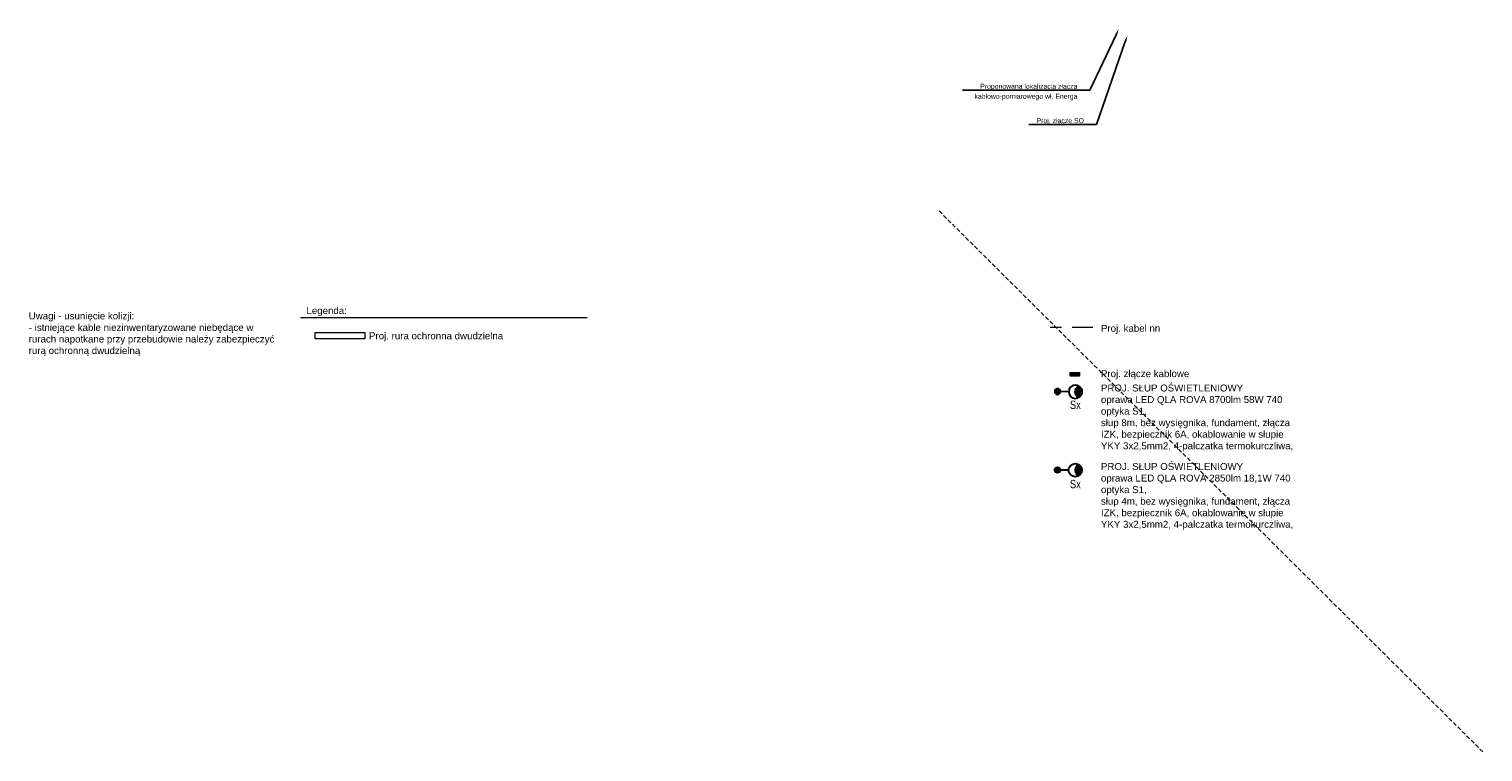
# Model space of a CAD drawing. Header units: metres. Extents: x 6541766 to 6542290, y 5894743 to 5895338.
# Tile 78 of 78: x 6542116 to 6542290, y 5895251 to 5895338. Entities that reach past the tile are written whole.
import ezdxf
from ezdxf import colors
from ezdxf.entities.mleader import LeaderData, LeaderLine
from ezdxf.math import Vec2, Vec3

# ---------------------------------------------------------------- set-up
doc = ezdxf.new("R2010")
doc.units = ezdxf.units.M
doc.linetypes.add('DASHED', pattern=[0.75, 0.5, -0.25])
for name, color, linetype, lineweight in [('IE - Kable projektowane', 1, 'DASHED', 20), ('IE - Opisy', 7, 'Continuous', 9), ('IE - rury ochronne', 5, 'Continuous', 9), ('IE - SŁUP', 1, 'Continuous', 30), ('IE - SŁUP 150W', 1, 'Continuous', 30), ('IE - Tablice rozdzielcze', 1, 'Continuous', 18)]:
    doc.layers.add(name, color=color, linetype=linetype, lineweight=lineweight)
doc.styles.add('ARIAL', font='arial.ttf')
doc.styles.add('J5', font='bahnschrift.ttf', dxfattribs={"height": 5})

# ---------------------------------------------------------------- blocks, each defined once
blk = doc.blocks.new('slup pojedynczy')
at = {"layer": 'IE - SŁUP 150W', "ltscale": 0.75}
h = blk.add_hatch(color=256, dxfattribs=at)
edge = h.paths.add_edge_path()
edge.add_arc((4596208.01, 5925834.05), 0.338, 0, 360)
h = blk.add_hatch(color=256, dxfattribs=at)
edge = h.paths.add_edge_path()
edge.add_arc((4596208.01, 5925831.13), 0.792, 30, 150)
edge.add_arc((4596208.01, 5925831.92), 0.792, 210, 330)
for p, q in [((4596207.67, 5925834.05), (4596208.35, 5925834.05)), ((4596208.01, 5925833.71), (4596208.01, 5925834.38)), ((4596208.01, 5925832.71), (4596208.01, 5925833.71))]:
    blk.add_line(p, q, dxfattribs=at)
for centre, radius in [((4596208.01, 5925834.05), 0.338), ((4596208.01, 5925831.92), 0.792)]:
    blk.add_circle(centre, radius, dxfattribs=at)
for centre, start, end in [((4596208.01, 5925831.13), 30, 150), ((4596208.01, 5925831.92), 210, 330)]:
    blk.add_arc(centre, 0.792, start, end, dxfattribs=at)
blk = doc.blocks.new('blok - slup osw 2 bmtge')
at = {"layer": 'IE - SŁUP', "ltscale": 0.75}
for points in [[(6542149.12, 5895285.98, 0.57735), (6542149.11, 5895284.61, 0.57735)], [(6542146.93, 5895285.31, 1), (6542146.26, 5895285.31, 1)]]:
    blk.add_hatch(color=5, dxfattribs=at).paths.add_polyline_path(points)
at = {"layer": 'IE - SŁUP', "color": 5, "ltscale": 0.75}
for p, q in [((6542146.93, 5895285.31, 0.47), (6542146.26, 5895285.31, 0.47)), ((6542146.6, 5895285.65, 0.47), (6542146.59, 5895284.97, 0.47)), ((6542147.93, 5895285.3, 0.47), (6542146.93, 5895285.31, 0.47))]:
    blk.add_line(p, q, dxfattribs=at)
for centre, radius in [((6542148.72, 5895285.29, 0.47), 0.792), ((6542146.59, 5895285.31, 0.47), 0.338)]:
    blk.add_circle(centre, radius, dxfattribs=at)
for centre, start, end in [((6542149.51, 5895285.29, 0.47), 119.5534, 239.5534), ((6542148.72, 5895285.29, 0.47), 299.5534, 59.5534)]:
    blk.add_arc(centre, 0.792, start, end, dxfattribs=at)

msp = doc.modelspace()

# ---------------------------------------------------------------- hatches: boundary and pattern name
at = {"layer": 'IE - Tablice rozdzielcze'}
h = msp.add_hatch(color=256, dxfattribs=at)
h.dxf.hatch_style = 1
h.paths.add_polyline_path([(6542240.71, 5895296.64), (6542241.84, 5895296.64), (6542241.84, 5895296.19), (6542240.71, 5895296.19)])

# ---------------------------------------------------------------- linework, layer by layer
at = {"layer": 'IE - Kable projektowane'}
msp.add_line((6542225, 5895316), (6542290.21, 5895251.1), dxfattribs=at)
at = {"layer": 'IE - Kable projektowane', "ltscale": 5}
msp.add_line((6542243.44, 5895302.02), (6542238.33, 5895302.02), dxfattribs=at)
at = {"layer": 'IE - Opisy', "linetype": 'ByBlock'}
msp.add_line((6542148.42, 5895303.22), (6542182.82, 5895303.22), dxfattribs=at)
at = {"layer": 'IE - rury ochronne', "lineweight": 9}
msp.add_lwpolyline([(6542150.18, 5895301.41), (6542156.15, 5895301.41), (6542156.15, 5895300.66), (6542150.18, 5895300.66)], close=True, dxfattribs=at)
at = {"layer": 'IE - Tablice rozdzielcze'}
msp.add_lwpolyline([(6542240.71, 5895296.64), (6542241.84, 5895296.64), (6542241.84, 5895296.19), (6542240.71, 5895296.19)], close=True, dxfattribs=at)

# ---------------------------------------------------------------- block references
at = {"layer": 'IE - SŁUP', "xscale": -1, "rotation": 89.55342199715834}
msp.add_blockref('slup pojedynczy', (12503716.92, 10445175.73, 0.47), dxfattribs=at)
at = {"layer": 'IE - SŁUP'}
msp.add_blockref('blok - slup osw 2 bmtge', (92.61, -0.39), dxfattribs=at)

# ---------------------------------------------------------------- texts
at = {"layer": 'IE - Opisy', "linetype": 'Continuous', "ltscale": 100, "attachment_point": 1, "style": 'J5'}
for s, insert, char_height, width in [('\\fArial|b0|i0|c238;Uwagi - usunięcie kolizji:\\P- istniejące kable niezinwentaryzowane niebędące w rurach napotkane przy przebudowie należy zabezpieczyć rurą ochronną dwudzielną', (6542115.85, 5895303.83), 0.83202, 29.908), ('\\fArial|b0|i0|c238;Proj. rura ochronna dwudzielna', (6542156.65, 5895301.44), 0.832, 24.4502), ('\\fArial|b0|i0|c238;Proj. złącze kablowe', (6542244.41, 5895296.9), 0.832, 23.4552), ('\\fArial|b0|i0|c238;PROJ. SŁUP OŚWIETLENIOWY\\Poprawa LED QLA ROVA 8700lm 58W 740 optyka S1,\\Psłup 8m, bez wysięgnika, fundament, złącza IZK, bezpiecznik 6A, okablowanie w słupie YKY 3x2,5mm2, 4-palczatka termokurczliwa,', (6542244.41, 5895295.18), 0.83202, 24.1783), ('\\fArial|b0|i0|c238;PROJ. SŁUP OŚWIETLENIOWY\\Poprawa LED QLA ROVA 2850lm 18,1W 740 optyka S1,\\Psłup 4m, bez wysięgnika, fundament, złącza IZK, bezpiecznik 6A, okablowanie w słupie YKY 3x2,5mm2, 4-palczatka termokurczliwa,', (6542244.41, 5895285.76), 0.83202, 24.3139)]:
    msp.add_mtext(s, dxfattribs=dict(at, insert=insert, char_height=char_height, width=width))
at = {"layer": 'IE - Opisy', "linetype": 'Continuous', "ltscale": 100, "char_height": 0.832, "attachment_point": 1, "style": 'J5'}
for s, insert in [('\\fArial|b0|i0|c238;Legenda:', (6542149.15, 5895304.47)), ('\\fArial|b0|i0|c238;Proj. kabel nn', (6542244.41, 5895302.34))]:
    msp.add_mtext_dynamic_manual_height_columns(s, width=26.0755, gutter_width=5, heights=[0], dxfattribs=dict(at, insert=insert))
at = {"layer": 'IE - SŁUP', "style": 'ARIAL', "width": 0.8}
for p in [(6542240.69, 5895292.25), (6542240.69, 5895282.74)]:
    msp.add_text('Sx', height=1, dxfattribs=at).set_placement(p)

# ---------------------------------------------------------------- leaders
at = {"layer": 'IE - Opisy'}
ml = msp.add_multileader_mtext('Standard', dxfattribs=at)
ml.set_content('\\C7;\\fArial Narrow|b0|i0|c238;Proponowana lokalizacja złącza\\Pkablowo-pomiarowego wł. Energa', color=(99, 100, 102))
ml.set_leader_properties()
ml.build(insert=Vec2(0, 0))
ml.multileader.update_dxf_attribs({"has_text_frame": 1, "text_right_attachment_type": 6, "dogleg_length": 100, "arrow_head_size": 0.75})
ctx = ml.context
ctx.base_point, ctx.char_height, ctx.arrow_head_size, ctx.landing_gap_size, ctx.plane_origin, ctx.plane_x_axis, ctx.plane_y_axis = Vec3(6542230.85, 5895330.49), 0.6, 0.75, 0.5, Vec3(6542245.15, 5895316.07), Vec3(0.829038, -0.559193), Vec3(0.559193, 0.829038)
ctx.right_attachment, ctx.text_align_type = 6, 2
notes = []
notes.append((ctx, [(0, (1, 1, 0), (6542243.09, 5895330.49), (-1, 0), 1, [(0, [(6542246.55, 5895337.83)], 0, [])])]))
ctx.mtext.insert, ctx.mtext.rotation, ctx.mtext.alignment, ctx.mtext.line_spacing_factor, ctx.mtext.flow_direction = Vec3(6542241.59, 5895331.26), 0.593412, 3, 1.2, 5
ctx.mtext.has_bg_fill, ctx.mtext.bg_color, ctx.mtext.bg_scale_factor, ctx.mtext.bg_transparency, ctx.mtext.use_window_bg_color = 1, -1027028792, 1.5, 0, 1
for ctx, leaders in notes:
    for number, flags, end, landing, length, lines in leaders:
        leader = LeaderData()
        leader.index, (leader.has_last_leader_line, leader.has_dogleg_vector, leader.attachment_direction) = number, flags
        leader.last_leader_point, leader.dogleg_vector, leader.dogleg_length = Vec3(end), Vec3(landing), length
        for number, points, colour, breaks in lines:
            line = LeaderLine()
            line.index, line.vertices, line.color, line.breaks = number, Vec3.list(points), colors.encode_raw_color(colour), breaks
            leader.lines.append(line)
        ctx.leaders.append(leader)

# ---------------------------------------------------------------- next in the draw order: leaders
ml = msp.add_multileader_mtext('Standard', dxfattribs=at)
ml.set_content('\\C7;\\fArial Narrow|b0|i0|c238;Proj. złącze SO', color=(99, 100, 102))
ml.set_leader_properties()
ml.build(insert=Vec2(0, 0))
ml.multileader.update_dxf_attribs({"has_text_frame": 1, "text_right_attachment_type": 6, "dogleg_length": 100, "arrow_head_size": 0.75})
ctx = ml.context
ctx.base_point, ctx.char_height, ctx.arrow_head_size, ctx.landing_gap_size, ctx.plane_origin, ctx.plane_x_axis, ctx.plane_y_axis = Vec3(6542237.21, 5895326.36), 0.6, 0.75, 0.5, Vec3(6542245.92, 5895311.95), Vec3(0.829038, -0.559193), Vec3(0.559193, 0.829038)
ctx.right_attachment, ctx.text_align_type = 6, 2
notes = []
notes.append((ctx, [(0, (1, 1, 0), (6542243.87, 5895326.36), (-1, 0), 1, [(0, [(6542247.58, 5895337.03)], 0, [])])]))
ctx.mtext.insert, ctx.mtext.rotation, ctx.mtext.alignment, ctx.mtext.line_spacing_factor, ctx.mtext.flow_direction = Vec3(6542242.37, 5895327.14), 0.593412, 3, 1.2, 5
ctx.mtext.has_bg_fill, ctx.mtext.bg_color, ctx.mtext.bg_scale_factor, ctx.mtext.bg_transparency, ctx.mtext.use_window_bg_color = 1, -1027028792, 1.5, 0, 1
for ctx, leaders in notes:
    for number, flags, end, landing, length, lines in leaders:
        leader = LeaderData()
        leader.index, (leader.has_last_leader_line, leader.has_dogleg_vector, leader.attachment_direction) = number, flags
        leader.last_leader_point, leader.dogleg_vector, leader.dogleg_length = Vec3(end), Vec3(landing), length
        for number, points, colour, breaks in lines:
            line = LeaderLine()
            line.index, line.vertices, line.color, line.breaks = number, Vec3.list(points), colors.encode_raw_color(colour), breaks
            leader.lines.append(line)
        ctx.leaders.append(leader)

doc.saveas('drawing.dxf')
